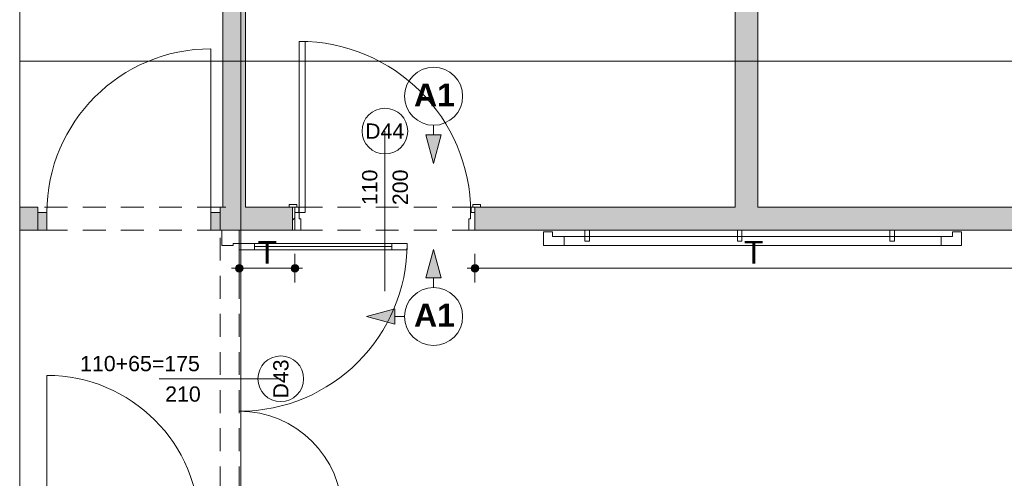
# Paper-space layout 'A-47 WYKOŃCZENIA ŚCIAN - PIĘTRO 2' of a CAD drawing. Header units: millimetres. Extents: x 0 to 500, y 0 to 350.
# Tile 14 of 17: x 327 to 391, y 173 to 203. Entities that reach past the tile are written whole.
import ezdxf
from ezdxf.xclip import XClip

# ---------------------------------------------------------------- set-up
doc = ezdxf.new("R2010")
doc.units = ezdxf.units.MM
doc.header["$MEASUREMENT"] = 0
doc.header["$XCLIPFRAME"] = 0
for name, pattern in [('DASHDOTX2', [1000, 500, -250, 0, -250]), ('Przer. długie kreski', [2.5, 1.5, -1]), ('PRZERYWANA_DU_A', [550, 350.0000000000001, -199.9999999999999])]:
    doc.linetypes.add(name, pattern=pattern)
for name, color, linetype, lineweight in [('0_Nr_pióra__2', 8, 'Continuous', 13), ('A__OKŁADZINY ŚCIAN_Nr_pióra__1', 7, 'Continuous', 20), ('A_ściany proj_Nr_pióra__1', 7, 'Continuous', 20), ('A_ściany_Nr_pióra__1', 7, 'Continuous', 20), ('Drzwi Archicad_Nr_pióra__1', 7, 'Continuous', 20), ('Drzwi Archicad_Nr_pióra__3', 252, 'Continuous', 13), ('Znaczniki drzwi Archicada_Nr_pióra__3', 252, 'Continuous', 13)]:
    doc.layers.add(name, color=color, linetype=linetype, lineweight=lineweight)
for name, color, linetype in [('A__OKŁADZINY ŚCIAN', 7, 'Continuous'), ('A_podrys', 7, 'Continuous'), ('A_ściany', 7, 'Continuous'), ('A_ściany proj', 7, 'Continuous'), ('Drzwi Archicad', 7, 'Continuous')]:
    doc.layers.add(name, color=color, linetype=linetype)
for name, color, linetype, lineweight, true_color in [('A__OKŁADZINY ŚCIAN_Nr_pióra__7', 7, 'Continuous', 18, 0x171717), ('A_osie_Nr_pióra__16', 7, 'Continuous', 5, 0x0f0f0f), ('A_ściany proj_Nr_pióra__21', 7, 'Continuous', 5, 0xb0b0b0), ('A_ściany_Nr_pióra__10', 7, 'Continuous', 13, 0x4b4b4b), ('AR ODBOJOPORĘCZ_Nr_pióra__10', 7, 'Continuous', 13, 0x4b4b4b)]:
    doc.layers.add(name, color=color, linetype=linetype, lineweight=lineweight, true_color=true_color)
doc.styles.add('STYL_AUTOMATYCZNY_3', font='arial.ttf')
doc.styles.add('STYL_AUTOMATYCZNY_4', font='arial.ttf')
doc.styles.add('STYL_AUTOMATYCZNY_5', font='arial.ttf')

# ---------------------------------------------------------------- blocks, each defined once
blk = doc.blocks.new('Rysunek_2_2', base_point=(-1698.03436268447, -280.3356015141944))
at = {"layer": 'A__OKŁADZINY ŚCIAN', "linetype": 'Continuous', "lineweight": 0, "true_color": 0x000000}
for points in [[(353.8926783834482, 194.0425208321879), (354.3926783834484, 195.9085458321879), (353.392678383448, 195.9085458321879)], [(353.8926783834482, 188.3949447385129), (353.392678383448, 186.5289197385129), (354.3926783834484, 186.5289197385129)], [(349.489849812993, 183.9921161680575), (351.3558748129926, 183.4921161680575), (351.3558748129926, 184.4921161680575)]]:
    blk.add_hatch(color=18, dxfattribs=at).paths.add_polyline_path(points)
at = {"layer": 'A__OKŁADZINY ŚCIAN', "linetype": 'Continuous', "lineweight": 0, "true_color": 0x171717}
for points in [[(340.9057462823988, 187.1592325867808), (340.9247764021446, 187.0635617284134), (340.9789695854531, 186.9824558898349), (341.0600754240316, 186.9282627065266), (341.1557462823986, 186.9092325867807), (341.2514171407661, 186.9282627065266), (341.3325229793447, 186.9824558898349), (341.3867161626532, 187.0635617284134), (341.4057462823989, 187.1592325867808), (341.3867161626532, 187.2549034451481), (341.3325229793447, 187.3360092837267), (341.2514171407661, 187.390202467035), (341.1557462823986, 187.4092325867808), (341.0600754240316, 187.390202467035), (340.9789695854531, 187.3360092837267), (340.9247764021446, 187.2549034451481)], [(344.5507462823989, 187.1592325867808), (344.5697764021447, 187.0635617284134), (344.6239695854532, 186.9824558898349), (344.7050754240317, 186.9282627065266), (344.8007462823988, 186.9092325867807), (344.8964171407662, 186.9282627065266), (344.9775229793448, 186.9824558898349), (345.0317161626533, 187.0635617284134), (345.0507462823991, 187.1592325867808), (345.0317161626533, 187.2549034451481), (344.9775229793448, 187.3360092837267), (344.8964171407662, 187.390202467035), (344.8007462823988, 187.4092325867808), (344.7050754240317, 187.390202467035), (344.6239695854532, 187.3360092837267), (344.5697764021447, 187.2549034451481)], [(356.3507462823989, 187.1592325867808), (356.3697764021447, 187.0635617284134), (356.4239695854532, 186.9824558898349), (356.5050754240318, 186.9282627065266), (356.6007462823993, 186.9092325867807), (356.6964171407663, 186.9282627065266), (356.7775229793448, 186.9824558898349), (356.8317161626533, 187.0635617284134), (356.8507462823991, 187.1592325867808), (356.8317161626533, 187.2549034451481), (356.7775229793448, 187.3360092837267), (356.6964171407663, 187.390202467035), (356.6007462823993, 187.4092325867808), (356.5050754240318, 187.390202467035), (356.4239695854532, 187.3360092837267), (356.3697764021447, 187.2549034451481)]]:
    blk.add_hatch(color=250, dxfattribs=at).paths.add_polyline_path(points)
at = {"layer": 'A_ściany', "linetype": 'Continuous', "lineweight": 0, "true_color": 0x000000}
for points in [[(340.0715166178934, 254.5492325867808), (340.0715166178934, 189.6558913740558), (341.5715166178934, 189.6558913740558), (341.5715166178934, 254.5492325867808)], [(373.6527462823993, 253.7992325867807), (373.6527462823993, 189.6558913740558), (375.1527462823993, 189.6558913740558), (375.1527462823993, 253.7992325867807)], [(327.9507451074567, 191.1592328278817), (326.765535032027, 191.1592328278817), (326.765535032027, 189.65923394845), (327.9507451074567, 189.65923394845)], [(340.0715166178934, 191.1592326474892), (339.9007462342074, 191.1592326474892), (339.9007462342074, 189.6592325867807), (340.0715166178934, 189.6592325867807)], [(344.6507462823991, 189.6592325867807), (344.6507462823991, 191.1592325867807), (341.5715166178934, 191.1592325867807), (341.5715166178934, 189.6592325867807)], [(373.6527462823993, 191.1592327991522), (356.6007464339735, 191.1592327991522), (356.6007464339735, 189.6592325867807), (373.6527462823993, 189.6592325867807)], [(392.900746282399, 189.6592325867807), (392.900746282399, 191.1592325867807), (375.1527462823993, 191.1592325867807), (375.1527462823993, 189.6592325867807)]]:
    blk.add_hatch(color=18, dxfattribs=at).paths.add_polyline_path(points)
at = {"layer": 'A_ściany proj', "linetype": 'Continuous', "lineweight": 0, "true_color": 0x000000}
h = blk.add_hatch(dxfattribs=at)
h.set_pattern_fill('bloczki_ceramiczne_0002', color=18, style=0, pattern_type=2)
h.set_pattern_definition([(45, (-1698.03436268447, -280.3356015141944), (-0.4949747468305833, 0.4949747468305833), [])])
h.paths.add_polyline_path([(344.6507462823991, 189.6592325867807), (344.8007462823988, 189.6592325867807), (344.8007462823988, 191.1592325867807), (344.6507462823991, 191.1592325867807)])
at = {"layer": 'Drzwi Archicad', "linetype": 'Continuous', "lineweight": 0, "true_color": 0xfdfdfd}
for points in [[(327.9507462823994, 189.6592325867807), (328.5507462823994, 189.6592325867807), (328.5507462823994, 190.8092325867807), (327.9507462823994, 190.8092325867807)], [(339.9007462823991, 190.8092325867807), (339.3007462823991, 190.8092325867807), (339.3007462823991, 189.6592325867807), (339.9007462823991, 189.6592325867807)]]:
    blk.add_hatch(color=7, dxfattribs=at).paths.add_polyline_path(points)
at = {"layer": '0_Nr_pióra__2', "color": 8, "linetype": 'PRZERYWANA_DU_A', "lineweight": 13, "flags": 128}
blk.add_lwpolyline([(326.7655360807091, 262.5492325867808), (326.7655360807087, 103.7392325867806)], dxfattribs=at)
at = {"layer": 'A__OKŁADZINY ŚCIAN_Nr_pióra__1', "color": 7, "linetype": 'Continuous', "lineweight": 20}
for p, q in [((353.8926772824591, 196.5425199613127), (353.8926772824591, 195.9085457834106)), ((353.3926786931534, 195.9085457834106), (354.3926789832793, 195.9085457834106)), ((353.8926772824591, 194.0425207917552), (353.3926786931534, 195.9085457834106)), ((353.8926772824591, 194.0425207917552), (354.3926789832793, 195.9085457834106)), ((353.8926772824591, 188.3949447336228), (353.3926786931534, 186.5289197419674)), ((353.8926772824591, 188.3949447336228), (354.3926789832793, 186.5289197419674)), ((354.3926789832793, 186.5289197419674), (353.3926786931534, 186.5289197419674)), ((353.8926772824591, 185.8949455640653), (353.8926772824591, 186.5289197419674)), ((349.4898501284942, 183.9921175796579), (351.3558751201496, 184.4921161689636)), ((349.4898501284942, 183.9921175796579), (351.3558751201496, 183.4921158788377)), ((351.3558751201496, 184.4921161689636), (351.3558751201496, 183.4921158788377)), ((351.9898492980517, 183.9921175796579), (351.3558751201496, 183.9921175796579))]:
    blk.add_line(p, q, dxfattribs=at)
for centre in [(353.8926783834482, 198.4453494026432), (353.8926783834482, 183.9921161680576)]:
    blk.add_circle(centre, 1.902828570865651, dxfattribs=at)
at = {"layer": 'A__OKŁADZINY ŚCIAN_Nr_pióra__7', "color": 250, "linetype": 'Continuous', "lineweight": 18, "true_color": 0x171717}
for p, q in [((341.1557458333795, 187.4092325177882), (341.1557458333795, 188.0967340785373)), ((344.8007449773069, 187.4092325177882), (344.8007449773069, 188.0967340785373)), ((356.6007465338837, 187.4092325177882), (356.6007465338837, 188.0967340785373)), ((340.6557472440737, 187.1592316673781), (340.9057449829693, 187.1592316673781)), ((341.4057466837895, 187.1592316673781), (344.5507472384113, 187.1592316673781)), ((345.050745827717, 187.1592316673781), (345.300746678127, 187.1592316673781)), ((356.1007448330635, 187.1592316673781), (356.3507456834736, 187.1592316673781)), ((356.8507473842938, 187.1592316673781), (392.8807466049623, 187.1592316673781)), ((341.1557458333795, 186.2217323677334), (341.1557458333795, 186.9092339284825)), ((344.8007449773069, 186.2217323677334), (344.8007449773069, 186.9092339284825)), ((356.6007465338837, 186.2217323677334), (356.6007465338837, 186.9092339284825))]:
    blk.add_line(p, q, dxfattribs=at)
for centre in [(341.1557462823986, 187.1592325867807), (344.8007462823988, 187.1592325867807), (356.6007462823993, 187.1592325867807)]:
    blk.add_circle(centre, 0.25, dxfattribs=at)
at = {"layer": 'A_osie_Nr_pióra__16', "color": 250, "linetype": 'DASHDOTX2', "lineweight": 5, "true_color": 0x0f0f0f}
for p, q in [((341.2627453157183, 248.1972071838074), (341.2627453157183, 98.73923322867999)), ((415.4784567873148, 200.7392313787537), (326.7655362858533, 200.7392313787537))]:
    blk.add_line(p, q, dxfattribs=at)
at = {"layer": 'A_ściany proj_Nr_pióra__1', "color": 7, "linetype": 'Continuous', "lineweight": 20, "flags": 128}
for points in [[(344.8007462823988, 191.1592325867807), (344.6507462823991, 191.1592325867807)], [(344.6507462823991, 191.1592325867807), (344.6507462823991, 189.6592325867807)], [(344.8007462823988, 189.6592325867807), (344.8007462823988, 191.1592325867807)], [(344.6507462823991, 189.6592325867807), (344.8007462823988, 189.6592325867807)]]:
    blk.add_lwpolyline(points, dxfattribs=at)
at = {"layer": 'A_ściany proj_Nr_pióra__21', "color": 253, "linetype": 'Continuous', "lineweight": 5, "true_color": 0xb0b0b0}
for p, q in [((340.0057456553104, 189.65923394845), (339.9057478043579, 189.65923394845)), ((340.0307466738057, 189.65923394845), (340.0057456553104, 189.65923394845)), ((340.1557455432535, 189.65923394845), (340.0307466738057, 189.65923394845)), ((340.9057449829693, 189.65923394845), (340.1557455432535, 189.65923394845)), ((341.0307469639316, 189.65923394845), (340.9057449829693, 189.65923394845)), ((341.1557458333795, 189.65923394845), (341.0307469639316, 189.65923394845))]:
    blk.add_line(p, q, dxfattribs=at)
at = {"layer": 'A_ściany_Nr_pióra__1', "color": 7, "linetype": 'Continuous', "lineweight": 20}
for p, q in [((327.9507461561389, 191.1592328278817), (327.58074663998, 191.1592328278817)), ((327.9507461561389, 190.8092341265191), (327.9507461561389, 191.1592328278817)), ((339.9007476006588, 191.1592328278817), (340.2707471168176, 191.1592328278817)), ((339.9007476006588, 190.8092341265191), (339.9007476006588, 191.1592328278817)), ((344.8007449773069, 191.1592328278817), (344.430745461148, 191.1592328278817)), ((344.8007449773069, 190.8092341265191), (344.8007449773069, 191.1592328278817)), ((356.6007465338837, 191.1592328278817), (356.9707460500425, 191.1592328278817)), ((356.6007465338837, 190.8092341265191), (356.6007465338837, 191.1592328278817)), ((327.9507461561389, 189.65923394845), (327.9507461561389, 190.8092341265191)), ((339.9007476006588, 189.65923394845), (339.9007476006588, 190.8092341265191)), ((344.8007449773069, 189.65923394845), (344.8007449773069, 190.8092341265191)), ((356.6007465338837, 189.65923394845), (356.6007465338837, 190.8092341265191)), ((327.9507461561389, 189.65923394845), (327.4807456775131, 189.65923394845)), ((339.9007476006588, 189.65923394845), (340.3707449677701, 189.65923394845))]:
    blk.add_line(p, q, dxfattribs=at)
at = {"layer": 'A_ściany_Nr_pióra__1', "color": 7, "linetype": 'Continuous', "lineweight": 20, "flags": 128}
for points in [[(340.0715166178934, 254.5492325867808), (340.0715166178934, 191.1592325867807)], [(341.5715166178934, 191.1592325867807), (341.5715166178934, 254.5492325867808)], [(373.6527462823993, 253.7992325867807), (373.6527462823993, 191.1592325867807)], [(375.1527462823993, 191.1592325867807), (375.1527462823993, 253.7992325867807)], [(327.9507463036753, 191.1592325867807), (326.7655360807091, 191.1592325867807)], [(340.0715166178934, 191.1592325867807), (339.9007461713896, 191.1592325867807)], [(344.6507462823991, 191.1592325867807), (341.5715166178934, 191.1592325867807)], [(344.6507462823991, 189.6592325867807), (344.6507462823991, 191.1592325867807)], [(373.6527462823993, 191.1592325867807), (356.600745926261, 191.1592325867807)], [(392.900746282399, 191.1592325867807), (375.1527462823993, 191.1592325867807)], [(326.7655360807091, 189.6592325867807), (327.9507463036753, 189.6592325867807)], [(339.9007461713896, 189.6592325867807), (340.0715166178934, 189.6592325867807)], [(340.0715166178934, 189.6558913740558), (341.5715166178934, 189.6558913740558)], [(341.5715166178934, 189.6592325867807), (344.6507462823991, 189.6592325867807)], [(356.600745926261, 189.6592325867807), (373.6527462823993, 189.6592325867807)], [(373.6527462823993, 189.6558913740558), (375.1527462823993, 189.6558913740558)], [(375.1527462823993, 189.6592325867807), (392.900746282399, 189.6592325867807)]]:
    blk.add_lwpolyline(points, dxfattribs=at)
at = {"layer": 'A_ściany_Nr_pióra__10', "color": 251, "linetype": 'Przer. długie kreski', "lineweight": 13, "true_color": 0x4b4b4b}
for p, q in [((339.9007476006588, 191.1592328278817), (327.9507461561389, 191.1592328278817)), ((339.9007476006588, 189.65923394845), (327.9507461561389, 189.65923394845))]:
    blk.add_line(p, q, dxfattribs=at)
at = {"layer": 'AR ODBOJOPORĘCZ_Nr_pióra__10', "color": 251, "linetype": 'Continuous', "lineweight": 13, "true_color": 0x4b4b4b}
for p, q in [((361.100746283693, 189.5557916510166), (361.100746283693, 188.6592336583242)), ((361.100746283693, 189.5557916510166), (361.6946846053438, 189.5557916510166)), ((361.1009858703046, 189.5557916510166), (361.1009858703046, 188.6594732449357)), ((361.6946846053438, 189.5557916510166), (361.6946846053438, 189.2531688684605)), ((361.6946846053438, 189.2531688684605), (387.9070343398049, 189.2531688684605)), ((362.4508075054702, 189.2531688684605), (362.4508075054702, 188.6592336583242)), ((363.800809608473, 189.65923394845), (364.1008093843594, 189.65923394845)), ((363.800809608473, 188.9291357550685), (363.800809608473, 189.65923394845)), ((364.1008093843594, 188.9291357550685), (364.1008093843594, 189.65923394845)), ((373.8008093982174, 188.9291357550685), (373.8008093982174, 189.65923394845)), ((373.8008093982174, 189.65923394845), (374.1008091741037, 189.65923394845)), ((374.1008091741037, 188.9291357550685), (374.1008091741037, 189.65923394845)), ((383.8008091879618, 188.9291357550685), (383.8008091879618, 189.65923394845)), ((383.8008091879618, 189.65923394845), (384.1008089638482, 189.65923394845)), ((384.1008089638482, 188.9291357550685), (384.1008089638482, 189.65923394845)), ((387.150908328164, 189.2531688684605), (387.150908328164, 188.6592336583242)), ((387.9070343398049, 189.5557916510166), (387.9070343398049, 189.2531688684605)), ((388.5009726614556, 189.5557916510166), (387.9070343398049, 189.5557916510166)), ((388.500733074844, 189.5557916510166), (388.500733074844, 188.6594732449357)), ((388.5009726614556, 189.5557916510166), (388.5009726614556, 188.6592336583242)), ((361.100746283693, 188.6592336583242), (388.5009726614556, 188.6592336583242)), ((361.1009858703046, 188.6594732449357), (388.500733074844, 188.6594732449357)), ((363.800809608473, 188.9291357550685), (364.1008093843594, 188.9291357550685)), ((373.8008093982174, 188.9291357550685), (374.1008091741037, 188.9291357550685)), ((383.8008091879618, 188.9291357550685), (384.1008089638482, 188.9291357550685))]:
    blk.add_line(p, q, dxfattribs=at)
at = {"layer": 'Drzwi Archicad_Nr_pióra__1', "color": 7, "linetype": 'Continuous', "lineweight": 20}
for p, q in [((339.3007449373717, 190.8092341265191), (339.3007449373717, 201.5592333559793)), ((327.9507461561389, 191.1592328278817), (327.58074663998, 191.1592328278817)), ((327.9507461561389, 191.1592328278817), (327.58074663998, 191.1592328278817)), ((327.9507461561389, 190.8092341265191), (327.9507461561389, 191.1592328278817)), ((327.9507461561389, 190.8092341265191), (327.9507461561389, 191.1592328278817)), ((339.9007476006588, 190.8092341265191), (339.9007476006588, 191.1592328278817)), ((339.9007476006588, 190.8092341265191), (339.9007476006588, 191.1592328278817)), ((339.9007476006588, 191.1592328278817), (340.2707471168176, 191.1592328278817)), ((339.9007476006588, 191.1592328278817), (340.2707471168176, 191.1592328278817)), ((328.5507457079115, 190.8092341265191), (327.9507461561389, 190.8092341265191)), ((327.9507461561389, 190.8092341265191), (327.9507461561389, 189.65923394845)), ((327.9507461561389, 189.65923394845), (327.9507461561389, 190.8092341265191)), ((327.9507461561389, 189.65923394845), (327.9507461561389, 190.8092341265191)), ((328.5507457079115, 189.65923394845), (328.5507457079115, 190.8092341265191)), ((339.9007476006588, 190.8092341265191), (339.3007449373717, 190.8092341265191)), ((339.3007449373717, 190.8092341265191), (339.3007449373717, 189.65923394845)), ((339.9007476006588, 189.65923394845), (339.9007476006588, 190.8092341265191)), ((339.9007476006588, 189.65923394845), (339.9007476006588, 190.8092341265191)), ((339.9007476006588, 189.65923394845), (339.9007476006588, 190.8092341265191)), ((327.9507461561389, 189.65923394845), (327.4807456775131, 189.65923394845)), ((327.9507461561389, 189.65923394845), (327.4807456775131, 189.65923394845)), ((327.9507461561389, 189.65923394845), (328.5507457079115, 189.65923394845)), ((339.3007449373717, 189.65923394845), (339.9007476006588, 189.65923394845)), ((339.9007476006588, 189.65923394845), (340.3707449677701, 189.65923394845)), ((339.9007476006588, 189.65923394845), (340.3707449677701, 189.65923394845)), ((328.5507457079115, 170.1292317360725), (328.5507457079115, 180.1292315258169))]:
    blk.add_line(p, q, dxfattribs=at)
for centre, radius, start, end in [((339.3007462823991, 190.8092325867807), 10.74999999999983, 90, 180), ((328.5507462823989, 170.1292325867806), 9.999999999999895, 0, 90)]:
    blk.add_arc(centre, radius, start, end, dxfattribs=at)
at = {"layer": 'Drzwi Archicad_Nr_pióra__3', "color": 252, "linetype": 'Continuous', "lineweight": 13}
for p, q in [((345.0807470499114, 202.0492315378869), (345.0807470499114, 190.8092341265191)), ((345.4807477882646, 202.0492315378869), (345.0807470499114, 202.0492315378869)), ((345.4807477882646, 190.8092341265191), (345.4807477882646, 202.0492315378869)), ((344.430745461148, 191.1592328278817), (344.430745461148, 191.3492312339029)), ((344.430745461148, 191.3492312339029), (344.9307471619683, 191.3492312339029)), ((344.9307471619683, 191.1592328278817), (344.430745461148, 191.1592328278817)), ((344.8007449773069, 191.1592328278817), (344.430745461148, 191.1592328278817)), ((344.8007449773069, 191.1592328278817), (344.430745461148, 191.1592328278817)), ((344.8007449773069, 190.8092341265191), (344.8007449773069, 191.1592328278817)), ((344.8007449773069, 191.1592328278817), (345.050745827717, 191.1592328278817)), ((344.8007449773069, 190.8092341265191), (344.8007449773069, 191.1592328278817)), ((344.8007449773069, 190.8092341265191), (344.8007449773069, 191.1592328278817)), ((344.9307471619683, 191.3492312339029), (344.9307471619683, 191.1592328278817)), ((345.050745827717, 191.1592328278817), (345.050745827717, 190.8092341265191)), ((356.3507456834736, 190.8092341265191), (356.3507456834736, 191.1592328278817)), ((356.3507456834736, 191.1592328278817), (356.6007465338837, 191.1592328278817)), ((356.4707474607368, 191.3492312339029), (356.9707460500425, 191.3492312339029)), ((356.4707474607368, 191.1592328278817), (356.4707474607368, 191.3492312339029)), ((356.9707460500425, 191.1592328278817), (356.4707474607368, 191.1592328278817)), ((356.6007465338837, 191.1592328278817), (356.6007465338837, 190.8092341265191)), ((356.6007465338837, 190.8092341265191), (356.6007465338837, 191.1592328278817)), ((356.6007465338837, 190.8092341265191), (356.6007465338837, 191.1592328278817)), ((356.6007465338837, 191.1592328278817), (356.9707460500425, 191.1592328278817)), ((356.6007465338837, 191.1592328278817), (356.9707460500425, 191.1592328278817)), ((356.9707460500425, 191.3492312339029), (356.9707460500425, 191.1592328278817)), ((345.050745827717, 190.8092341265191), (344.8007449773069, 190.8092341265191)), ((344.8007449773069, 189.65923394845), (344.8007449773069, 190.8092341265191)), ((344.8007449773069, 190.8092341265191), (345.0807470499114, 190.8092341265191)), ((344.8007449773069, 189.65923394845), (344.8007449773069, 190.8092341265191)), ((344.8007449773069, 189.65923394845), (344.8007449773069, 190.8092341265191)), ((345.0807470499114, 190.8092341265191), (345.0807470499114, 190.4092333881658)), ((345.0807470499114, 190.8092341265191), (345.4807477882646, 190.8092341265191)), ((345.0807470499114, 190.4092333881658), (345.2007457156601, 190.4092333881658)), ((345.2007457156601, 190.4092333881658), (345.2007457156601, 189.65923394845)), ((356.2007457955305, 189.65923394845), (356.2007457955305, 190.4092333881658)), ((356.2007457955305, 190.4092333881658), (356.3207475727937, 190.4092333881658)), ((356.3207475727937, 190.4092333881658), (356.3207475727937, 190.8092341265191)), ((356.3207475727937, 190.8092341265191), (356.6007465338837, 190.8092341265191)), ((356.6007465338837, 190.8092341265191), (356.3507456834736, 190.8092341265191)), ((356.6007465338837, 190.8092341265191), (356.6007465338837, 189.65923394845)), ((356.6007465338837, 189.65923394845), (356.6007465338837, 190.8092341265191)), ((356.6007465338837, 189.65923394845), (356.6007465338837, 190.8092341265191)), ((340.0057456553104, 189.65923394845), (339.9057478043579, 189.65923394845)), ((340.0057456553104, 189.65923394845), (341.1557458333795, 189.65923394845)), ((340.0057456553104, 188.6592336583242), (340.0057456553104, 189.65923394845)), ((340.0307466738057, 189.65923394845), (340.0057456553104, 189.65923394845)), ((340.0307466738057, 189.65923394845), (340.0057456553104, 189.65923394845)), ((340.1557455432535, 189.65923394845), (340.0307466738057, 189.65923394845)), ((340.1557455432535, 189.65923394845), (340.0307466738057, 189.65923394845)), ((340.9057449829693, 189.65923394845), (340.1557455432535, 189.65923394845)), ((340.9057449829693, 189.65923394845), (340.1557455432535, 189.65923394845)), ((341.0307469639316, 189.65923394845), (340.9057449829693, 189.65923394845)), ((341.0307469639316, 189.65923394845), (340.9057449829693, 189.65923394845)), ((341.1557458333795, 189.65923394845), (341.0307469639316, 189.65923394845)), ((341.1557458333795, 189.65923394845), (341.0307469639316, 189.65923394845)), ((341.1557458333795, 189.65923394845), (341.1557458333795, 188.7792323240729)), ((345.2007457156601, 189.65923394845), (344.8007449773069, 189.65923394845)), ((356.6007465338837, 189.65923394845), (356.2007457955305, 189.65923394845)), ((340.7557450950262, 188.6592336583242), (340.0057456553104, 188.6592336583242)), ((341.1557458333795, 188.7792323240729), (340.7557450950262, 188.7792323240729)), ((340.7557450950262, 188.7792323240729), (340.7557450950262, 188.6592336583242)), ((342.1557461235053, 188.7792323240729), (341.1557458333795, 188.7792323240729)), ((341.1557458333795, 188.7792323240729), (341.1557458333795, 188.3792315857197)), ((342.1557461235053, 188.3792315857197), (342.1557461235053, 188.7792323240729)), ((351.1557456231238, 188.5792335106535), (342.1557461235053, 188.5792335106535)), ((352.1557459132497, 188.7792323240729), (351.1557456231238, 188.7792323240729)), ((351.1557456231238, 188.7792323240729), (351.1557456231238, 188.3792315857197)), ((352.1557459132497, 188.3792315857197), (352.1557459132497, 188.7792323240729)), ((341.1557458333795, 188.3792315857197), (342.1557461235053, 188.3792315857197)), ((351.1557456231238, 188.3792315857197), (352.1557459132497, 188.3792315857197))]:
    blk.add_line(p, q, dxfattribs=at)
at = {"layer": 'Drzwi Archicad_Nr_pióra__3', "color": 252, "linetype": 'Przer. długie kreski', "lineweight": 13}
for p, q in [((356.6007465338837, 191.1592328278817), (344.8007449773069, 191.1592328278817)), ((339.9057478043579, 170.1592329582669), (339.9057478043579, 189.65923394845)), ((341.1557458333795, 170.1592329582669), (341.1557458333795, 189.65923394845)), ((356.6007465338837, 189.65923394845), (344.8007449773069, 189.65923394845))]:
    blk.add_line(p, q, dxfattribs=at)
at = {"layer": 'Drzwi Archicad_Nr_pióra__3', "color": 252, "linetype": 'Continuous', "lineweight": 13, "flags": 128}
for points in [[(351.1557462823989, 188.7792325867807), (342.1557462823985, 188.7792325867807), (342.1557462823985, 188.5792325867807), (351.1557462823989, 188.5792325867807)], [(351.1557462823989, 188.5792325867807), (342.1557462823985, 188.5792325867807), (342.1557462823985, 188.3792325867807), (351.1557462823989, 188.3792325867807)]]:
    blk.add_lwpolyline(points, close=True, dxfattribs=at)
at = {"layer": 'Drzwi Archicad_Nr_pióra__3', "color": 252, "linetype": 'Continuous', "lineweight": 13}
for centre, radius, start, end in [((345.0807462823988, 190.8092325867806), 11.24000000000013, 0, 90), ((341.1557462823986, 188.7792325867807), 10.99999999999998, 270, 0), ((341.1557462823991, 171.0392325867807), 6.74000000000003, 0, 90)]:
    blk.add_arc(centre, radius, start, end, dxfattribs=at)
at = {"layer": 'Znaczniki drzwi Archicada_Nr_pióra__3', "color": 252, "linetype": 'Continuous', "lineweight": 13}
for p, q in [((350.7007457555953, 196.1592311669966), (350.7007457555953, 185.6592327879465)), ((343.8763047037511, 179.9092318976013), (335.9057466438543, 179.9092318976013))]:
    blk.add_line(p, q, dxfattribs=at)
at = {"layer": 'Znaczniki drzwi Archicada_Nr_pióra__3', "color": 252, "linetype": 'Continuous', "lineweight": 13, "flags": 128}
for points in [[(352.2007462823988, 196.1592325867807, 0.9999999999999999), (349.2007462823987, 196.1592325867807, 0.9999999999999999)], [(343.8763056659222, 178.4092325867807, 0.9999999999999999), (343.8763056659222, 181.4092325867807, 0.9999999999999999)]]:
    blk.add_lwpolyline(points, format="xyb", close=True, dxfattribs=at)
at = {"layer": 'A__OKŁADZINY ŚCIAN_Nr_pióra__1', "color": 7, "linetype": 'Continuous', "lineweight": 20, "char_height": 1.5, "attachment_point": 4, "style": 'STYL_AUTOMATYCZNY_3'}
for insert in [(352.6103883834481, 198.5310672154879), (352.6103883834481, 184.0778339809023)]:
    blk.add_mtext('\\A1;{\\pql;\\fArial|b1|i0|c238|p0;\\W1.000000;A1}', dxfattribs=dict(at, insert=insert))
at = {"layer": 'A__OKŁADZINY ŚCIAN_Nr_pióra__7', "color": 250, "linetype": 'Continuous', "lineweight": 18, "true_color": 0x171717, "char_height": 1.5, "width": 1.256586, "attachment_point": 7, "style": 'STYL_AUTOMATYCZNY_5'}
for insert in [(342.3499533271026, 187.4592325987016), (374.2374533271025, 187.4592325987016)]:
    blk.add_mtext('\\A1;{\\pql;\\fArial|b0|i0|c238|p0;\\W1.000000;T}', dxfattribs=dict(at, insert=insert))
at = {"layer": 'Znaczniki drzwi Archicada_Nr_pióra__3', "color": 252, "linetype": 'Continuous', "lineweight": 13, "char_height": 1, "attachment_point": 7, "style": 'STYL_AUTOMATYCZNY_4'}
for s, insert in [('\\A1;{\\pql;\\fArial CE|b0|i0|c238|p0;\\W1.000000;D44}', (349.405821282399, 195.6592397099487)), ('\\A1;{\\pql;\\fArial CE|b0|i0|c238|p0;\\W1.000000;110+65=175}', (330.7255962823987, 180.3920062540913)), ('\\A1;{\\pql;\\fArial CE|b0|i0|c238|p0;\\W1.000000;210}', (336.3002762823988, 178.3920062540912))]:
    blk.add_mtext(s, dxfattribs=dict(at, insert=insert))
at = {"layer": 'Znaczniki drzwi Archicada_Nr_pióra__3', "color": 252, "linetype": 'Continuous', "lineweight": 13, "char_height": 1, "attachment_point": 7, "rotation": 90, "style": 'STYL_AUTOMATYCZNY_4'}
for s, insert in [('\\A1;{\\pql;\\fArial CE|b0|i0|c238|p0;\\W1.000000;110}', (350.2179726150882, 191.3037625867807)), ('\\A1;{\\pql;\\fArial CE|b0|i0|c238|p0;\\W1.000000;200}', (352.2179726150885, 191.3037625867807)), ('\\A1;{\\pql;\\fArial CE|b0|i0|c238|p0;\\W1.000000;D43}', (344.3935319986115, 178.6143075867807))]:
    blk.add_mtext(s, dxfattribs=dict(at, insert=insert))

psp = doc.layouts.new('A-47 WYKOŃCZENIA ŚCIAN - PIĘTRO 2')

# ---------------------------------------------------------------- block references
at = {"layer": 'A_podrys', "color": 37, "linetype": 'Continuous', "lineweight": 5, "true_color": 0x656532}
ref = psp.add_blockref('Rysunek_2_2', (-1698.03436268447, -280.3356015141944), dxfattribs=at)
XClip(ref).set_block_clipping_path([(326.7655360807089, 98.73923258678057), (441.8307462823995, 307.5492325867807)])

doc.saveas('drawing.dxf')
